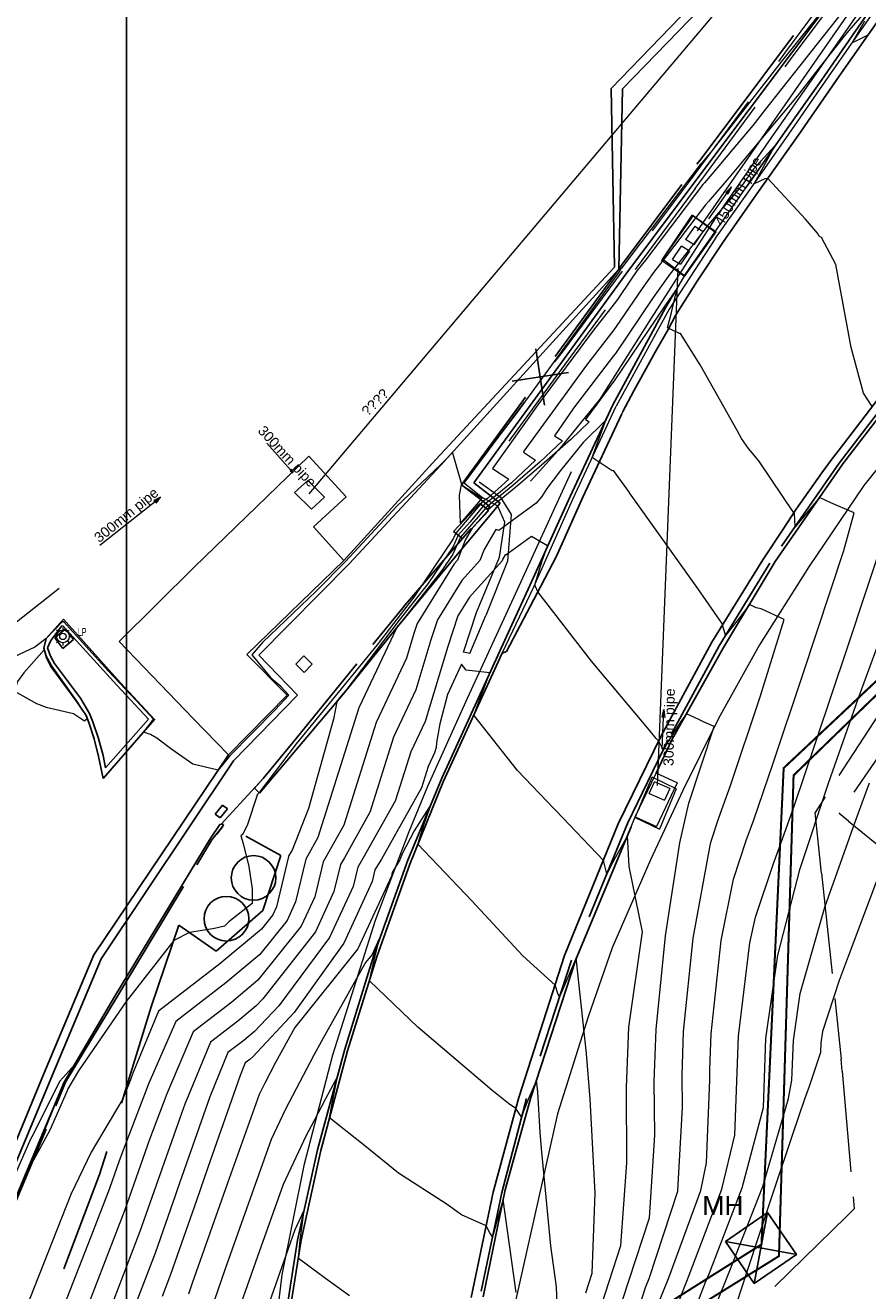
# Model space of a CAD drawing. Header units: millimetres. Extents: x -79464 to -76785, y -3788210 to -3782955.
# Tile 99 of 131: x -79004 to -78971, y -3783805 to -3783755. Entities that reach past the tile are written whole.
import ezdxf
from ezdxf.enums import TextEntityAlignment as Align

# ---------------------------------------------------------------- set-up
doc = ezdxf.new("R2010")
doc.units = ezdxf.units.MM
doc.header["$LTSCALE"] = 8
doc.header["$MEASUREMENT"] = 0
for name, pattern in [('DASHED', [0.75, 0.5, -0.25]), ('HIDDEN', [0.375, 0.25, -0.125]), ('PHANTOM2', [1.25, 0.625, -0.125, 0.125, -0.125, 0.125, -0.125]), ('PHANTOMX2', [5, 2.5, -0.5, 0.5, -0.5, 0.5, -0.5])]:
    doc.linetypes.add(name, pattern=pattern)
for name, color, linetype in [('CATCHPIT', 7, 'Continuous'), ('DETAIL', 7, 'Continuous'), ('EDGE OF CONCRETE', 7, 'Continuous'), ('EDGE OF PAVING', 7, 'Continuous'), ('EDGE OF TAR', 7, 'Continuous'), ('ELECTRICAL', 7, 'Continuous'), ('EMBANKMETS AND SLOOTS', 7, 'Continuous'), ('FENCE', 7, 'Continuous'), ('GCONTOUR1', 7, 'Continuous'), ('GRID', 7, 'Continuous'), ('LEGEND', 7, 'Continuous'), ('MCONTOUR1', 7, 'Continuous'), ('PRL - (Reticulation Layout)', 170, 'Continuous'), ('PRL - [Text]', 110, 'Continuous'), ('RETAINING WALL', 7, 'Continuous'), ('ROAD', 7, 'Continuous'), ('ROAD BARRICADE', 7, 'Continuous'), ('SEWER MANHOLE', 7, 'Continuous'), ('STORMWATER MANHOLE', 7, 'Continuous'), ('WALLS', 7, 'Continuous'), ('WASTE BIN', 7, 'Continuous')]:
    doc.layers.add(name, color=color, linetype=linetype)
doc.styles.add('AGI32-Arial', font='arial.ttf')
doc.styles.add('Arial Unicode MS', font='arial.ttf', dxfattribs={"height": 1})
doc.styles.add('Style-Arial', font='arial.ttf')

# ---------------------------------------------------------------- blocks, each defined once
blk = doc.blocks.new('LAMP POST TMH11.PAT', base_point=(-78906.42, -3783831.88))
at = {"layer": 'LEGEND', "color": 7, "lineweight": 18}
for p, q in [((-78907.13, -3783831.17), (-78907.42, -3783830.87)), ((-78906.42, -3783830.46), (-78906.42, -3783830.87)), ((-78905.42, -3783830.87), (-78905.71, -3783831.17)), ((-78907.42, -3783831.88), (-78907.84, -3783831.88)), ((-78907.09, -3783832.63), (-78907.42, -3783832.89)), ((-78906.42, -3783832.88), (-78906.42, -3783833.3)), ((-78905.71, -3783832.59), (-78905.41, -3783832.88)), ((-78905.42, -3783831.88), (-78905, -3783831.88))]:
    blk.add_line(p, q, dxfattribs=at)
blk.add_circle((-78906.42, -3783831.88, 5.39), 1, dxfattribs=at)
at = {"layer": 'LEGEND', "color": 1, "lineweight": 18}
blk.add_circle((-78906.42, -3783831.88, 5.39), 0.502, dxfattribs=at)
at = {"layer": 'LEGEND', "color": 7, "style": 'Arial Unicode MS', "width": 0.5}
blk.add_text('LP', height=1.254, dxfattribs=at).set_placement((-78904.03, -3783832.18, 5.35), align=Align.BOTTOM_LEFT)
blk = doc.blocks.new('MH')
at = {"layer": 'PRL - (Reticulation Layout)'}
for p, q in [((-1012.5, 1012.5), (1012.5, -1012.5)), ((1012.5, 1012.5), (-1012.5, -1012.5))]:
    blk.add_line(p, q, dxfattribs=at)
blk.add_lwpolyline([(-1012.5, -1012.5), (1012.5, -1012.5), (1012.5, 1012.5), (-1012.5, 1012.5)], close=True, dxfattribs=at)
blk = doc.blocks.new('11 kV MV CABLING')
at = {"layer": 'PRL - (Reticulation Layout)', "linetype": 'HIDDEN', "const_width": 0.08, "elevation": 5.249}
blk.add_lwpolyline([(-76873.884, -3783762.513), (-76875.511, -3783761.297), (-76881.25, -3783755.884), (-76898.331, -3783771.938), (-76899.211, -3783790.835), (-76939.474, -3783816.242), (-76977.491, -3783833.198)], dxfattribs=at)
at = {"layer": 'PRL - (Reticulation Layout)', "linetype": 'PHANTOM2', "const_width": 0.08, "elevation": 5.253}
blk.add_lwpolyline([(-76875.675, -3783762.621), (-76875.772, -3783761.441), (-76881.17, -3783756.467), (-76888.652, -3783763.208), (-76897.938, -3783772.227), (-76898.518, -3783791.299), (-76939.205, -3783816.589), (-76977.292, -3783833.583)], dxfattribs=at)
at = {"xscale": 0.001, "yscale": 0.001, "zscale": 0.001, "rotation": 304.5732105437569}
blk.add_blockref('MH', (-76899.236, -3783790.977, 5.249), dxfattribs=at)
at = {"layer": 'PRL - [Text]', "color": 2, "insert": (-76901.557, -3783788.913, -1.646), "char_height": 0.75, "attachment_point": 1, "style": 'AGI32-Arial'}
blk.add_mtext_dynamic_manual_height_columns('MH ', width=1.97424, gutter_width=1.5, heights=[0], dxfattribs=at)

msp = doc.modelspace()

# ---------------------------------------------------------------- linework, layer by layer
at = {"layer": 'CATCHPIT', "color": 6, "lineweight": 15}
for p, q in [((-78977.575, -3783762.82, 5.329), (-78978.732, -3783764.541, 5.452)), ((-78976.656, -3783763.485, 5.329), (-78977.575, -3783762.82, 5.329)), ((-78977.859, -3783765.208, 5.457), (-78976.656, -3783763.485, 5.329)), ((-78978.732, -3783764.541, 5.452), (-78977.859, -3783765.208, 5.457)), ((-78979.816, -3783786.678, 3.408), (-78978.993, -3783784.948, 3.409)), ((-78978.157, -3783785.339, 3.408), (-78978.993, -3783784.948, 3.409)), ((-78978.157, -3783785.339, 3.409), (-78978.98, -3783787.068, 3.408)), ((-78979.816, -3783786.678, 3.409), (-78978.98, -3783787.068, 3.408))]:
    msp.add_line(p, q, dxfattribs=at)
at = {"layer": 'DETAIL', "color": 137, "lineweight": 15}
for p, q in [((-78968.058, -3783770.17, 6.071), (-78970.754, -3783773.534, 6.503)), ((-78970.754, -3783773.534, 6.503), (-78972.939, -3783776.77, 6.887)), ((-78972.939, -3783776.77, 6.887), (-78974.889, -3783779.856, 7.27)), ((-78974.889, -3783779.856, 7.27), (-78976.52, -3783782.781, 7.575)), ((-78976.52, -3783782.781, 7.575), (-78977.924, -3783785.637, 7.867)), ((-78977.924, -3783785.637, 7.867), (-78979.215, -3783788.386, 8.164)), ((-78979.215, -3783788.386, 8.164), (-78980.734, -3783791.874, 8.556)), ((-78980.734, -3783791.874, 8.556), (-78981.688, -3783794.615, 8.835)), ((-78981.688, -3783794.615, 8.835), (-78982.901, -3783798.464, 9.246)), ((-78982.901, -3783798.464, 9.246), (-78984.737, -3783806.644, 10.125))]:
    msp.add_line(p, q, dxfattribs=at)
at = {"layer": 'EDGE OF CONCRETE', "color": 252, "lineweight": 25}
for p, q in [((-79002.415, -3783779.226, 4.279), (-79002.834, -3783779.585, 4.19)), ((-79002.415, -3783779.226, 4.19), (-79002.097, -3783779.649, 4.279)), ((-79002.516, -3783780.008, 4.279), (-79002.834, -3783779.585, 4.19)), ((-79002.516, -3783780.008, 4.19), (-79002.097, -3783779.649, 4.279))]:
    msp.add_line(p, q, dxfattribs=at)
at = {"layer": 'EDGE OF PAVING', "color": 1, "lineweight": 25}
for p, q in [((-78974.079, -3783750.848, 3.107), (-78980.774, -3783757.785, 3.257)), ((-78980.323, -3783757.804, 3.338), (-78973.817, -3783751.083, 3.197)), ((-78969.714, -3783753.529, 4.456), (-78972.432, -3783757.456, 4.772)), ((-78972.432, -3783757.456, 4.772), (-78973.876, -3783759.49, 4.947)), ((-78980.774, -3783757.785, 3.257), (-78980.639, -3783764.872, 3.379)), ((-78980.47, -3783764.951, 3.443), (-78980.323, -3783757.804, 3.338)), ((-78975.433, -3783761.73, 5.151), (-78973.876, -3783759.49, 4.947)), ((-78980.639, -3783764.872, 3.379), (-78987.724, -3783772.503, 3.433)), ((-78987.531, -3783772.728, 3.504), (-78980.47, -3783764.951, 3.443)), ((-78978.617, -3783766.496, 5.566), (-78980.705, -3783770.344, 5.939)), ((-78980.705, -3783770.344, 5.939), (-78982.403, -3783773.979, 6.308)), ((-78971.581, -3783772.681, 5.342), (-78969.77, -3783770.322, 5.055)), ((-78997.311, -3783776.778, 3.398), (-78992.767, -3783772.37, 3.422)), ((-78992.767, -3783772.37, 3.422), (-78991.276, -3783773.993, 3.416)), ((-78987.724, -3783772.503, 3.433), (-78991.375, -3783776.508, 3.466)), ((-78991.169, -3783776.644, 3.582), (-78987.531, -3783772.728, 3.504)), ((-78974.265, -3783776.551, 5.801), (-78971.581, -3783772.681, 5.342)), ((-78991.276, -3783773.993, 3.416), (-78992.574, -3783775.172, 3.421)), ((-78982.403, -3783773.979, 6.308), (-78984.003, -3783777.5, 6.653)), ((-78992.574, -3783775.172, 3.421), (-78991.375, -3783776.508, 3.466)), ((-79000.281, -3783779.727, 3.386), (-78997.311, -3783776.778, 3.398)), ((-78991.375, -3783776.508, 3.466), (-78995.227, -3783780.237, 3.443)), ((-78994.75, -3783780.269, 3.573), (-78991.169, -3783776.644, 3.582)), ((-78976.318, -3783779.965, 6.199), (-78974.265, -3783776.551, 5.801)), ((-78984.003, -3783777.5, 6.653), (-78985.206, -3783780.136, 6.92)), ((-79003.175, -3783779.612, 3.5), (-79002.496, -3783778.836, 3.453)), ((-79002.496, -3783778.836, 3.453), (-79000.235, -3783781.363, 3.474)), ((-79002.994, -3783779.684, 3.625), (-79002.559, -3783779.104, 3.608)), ((-79002.559, -3783779.104, 3.608), (-79002.508, -3783779.114, 3.597)), ((-79002.508, -3783779.114, 3.597), (-79000.372, -3783781.454, 3.608)), ((-79003.271, -3783779.994, 3.504), (-79003.175, -3783779.612, 3.5)), ((-79003.123, -3783779.973, 3.617), (-79002.994, -3783779.684, 3.625)), ((-78997.349, -3783782.78, 3.445), (-79000.281, -3783779.727, 3.386)), ((-79003.17, -3783780.361, 3.479), (-79003.271, -3783779.994, 3.504)), ((-79003.005, -3783780.305, 3.605), (-79003.123, -3783779.973, 3.617)), ((-79002.856, -3783780.598, 3.594), (-79003.005, -3783780.305, 3.605)), ((-78995.227, -3783780.237, 3.443), (-78993.621, -3783781.863, 3.479)), ((-78993.206, -3783781.862, 3.606), (-78994.75, -3783780.269, 3.573)), ((-78985.206, -3783780.136, 6.92), (-78987.484, -3783785.143, 7.399)), ((-78978.361, -3783783.623, 6.616), (-78976.318, -3783779.965, 6.199)), ((-79002.991, -3783780.717, 3.472), (-79003.17, -3783780.361, 3.479)), ((-79001.995, -3783782.081, 3.486), (-79002.991, -3783780.717, 3.472)), ((-79001.812, -3783781.972, 3.621), (-79002.856, -3783780.598, 3.594)), ((-79000.372, -3783781.454, 3.608), (-78999.125, -3783782.803, 3.62)), ((-79000.235, -3783781.363, 3.474), (-78998.887, -3783782.817, 3.48)), ((-79001.597, -3783782.669, 3.494), (-79001.995, -3783782.081, 3.486)), ((-79001.465, -3783782.584, 3.639), (-79001.812, -3783781.972, 3.621)), ((-78993.621, -3783781.863, 3.479), (-78995.954, -3783784.224, 3.476)), ((-78995.747, -3783784.458, 3.573), (-78993.206, -3783781.862, 3.606)), ((-79001.483, -3783782.939, 3.509), (-79001.597, -3783782.669, 3.494)), ((-79001.334, -3783782.913, 3.645), (-79001.465, -3783782.584, 3.639)), ((-78998.887, -3783782.817, 3.48), (-79000.917, -3783785.165, 3.573)), ((-78999.125, -3783782.803, 3.62), (-79000.831, -3783784.743, 3.573)), ((-78995.954, -3783784.224, 3.476), (-78997.349, -3783782.78, 3.445)), ((-79001.282, -3783783.584, 3.531), (-79001.483, -3783782.939, 3.509)), ((-79001.099, -3783783.569, 3.654), (-79001.334, -3783782.913, 3.645)), ((-79001.111, -3783784.285, 3.535), (-79001.282, -3783783.584, 3.531)), ((-79000.92, -3783784.252, 3.677), (-79001.099, -3783783.569, 3.654)), ((-78978.993, -3783784.948, 6.752), (-78978.361, -3783783.623, 6.616)), ((-79001.286, -3783792.157, 3.789), (-78995.954, -3783784.224, 3.476)), ((-79000.917, -3783785.165, 3.573), (-79001.111, -3783784.285, 3.535)), ((-79000.831, -3783784.743, 3.702), (-79000.92, -3783784.252, 3.677)), ((-78995.747, -3783784.458, 3.573), (-79000.994, -3783792.312, 3.888)), ((-78987.484, -3783785.143, 7.399), (-78988.835, -3783788.397, 7.716)), ((-78996.288, -3783786.981, 3.719), (-78996.678, -3783787.562, 3.757)), ((-78996.175, -3783787.057, 3.712), (-78996.61, -3783787.6, 3.762)), ((-78996.237, -3783786.97, 3.69), (-78996.288, -3783786.981, 3.719)), ((-78996.149, -3783786.993, 3.682), (-78996.237, -3783786.97, 3.69)), ((-78996.149, -3783786.993, 3.682), (-78996.175, -3783787.057, 3.712)), ((-78982.179, -3783792.342, 7.506), (-78979.98, -3783787.077, 6.963)), ((-78996.678, -3783787.562, 3.757), (-79000.451, -3783793.795, 3.927)), ((-78988.835, -3783788.397, 7.716), (-78990.187, -3783792.166, 8.058)), ((-79003.283, -3783796.908, 3.865), (-79001.286, -3783792.157, 3.789)), ((-79002.99, -3783797.078, 3.962), (-79000.994, -3783792.312, 3.888)), ((-78990.187, -3783792.166, 8.058), (-78991.338, -3783795.9, 8.399)), ((-78983.954, -3783797.818, 8.071), (-78982.179, -3783792.342, 7.506)), ((-79000.451, -3783793.795, 3.927), (-79002.462, -3783797.208, 4.019)), ((-78991.338, -3783795.9, 8.399), (-78992.418, -3783799.897, 8.771)), ((-79006.002, -3783803.475, 3.955), (-79003.283, -3783796.908, 3.865)), ((-79005.697, -3783803.55, 4.066), (-79002.99, -3783797.078, 3.962)), ((-79002.462, -3783797.208, 4.019), (-79005.18, -3783803.677, 4.071)), ((-78984.978, -3783801.478, 8.459), (-78983.954, -3783797.818, 8.071)), ((-78992.418, -3783799.897, 8.771), (-78993.206, -3783803.473, 9.115)), ((-78985.851, -3783805.724, 8.911), (-78984.978, -3783801.478, 8.459)), ((-78993.958, -3783808.23, 9.528), (-78993.206, -3783803.473, 9.115))]:
    msp.add_line(p, q, dxfattribs=at)
at = {"layer": 'EDGE OF PAVING', "color": 1, "linetype": 'DASHED', "lineweight": 25}
for p, q in [((-78969.911, -3783770.266, 4.919), (-78971.734, -3783772.658, 5.215)), ((-78971.734, -3783772.658, 5.215), (-78974.482, -3783776.626, 5.664)), ((-78974.482, -3783776.626, 5.664), (-78976.485, -3783779.899, 6.048)), ((-78976.485, -3783779.899, 6.048), (-78978.524, -3783783.648, 6.461)), ((-78978.524, -3783783.648, 6.461), (-78980.12, -3783786.947, 6.798)), ((-78996.237, -3783786.97, 3.69), (-78994.577, -3783785.168, 3.621)), ((-78980.12, -3783786.947, 6.798), (-78982.347, -3783792.37, 7.348)), ((-78982.347, -3783792.37, 7.348), (-78984.131, -3783797.853, 7.919)), ((-78984.131, -3783797.853, 7.919), (-78985.115, -3783801.582, 8.312)), ((-78985.115, -3783801.582, 8.312), (-78985.995, -3783805.797, 8.761))]:
    msp.add_line(p, q, dxfattribs=at)
at = {"layer": 'EDGE OF PAVING', "color": 252, "lineweight": 9}
for points in [[(-78976.656, -3783763.485, 5.329), (-78975.433, -3783761.73, 5.151)], [(-78977.859, -3783765.208, 5.457), (-78978.617, -3783766.496, 5.566)]]:
    msp.add_polyline3d(points, dxfattribs=at)
at = {"layer": 'EDGE OF PAVING', "color": 20, "lineweight": 0}
msp.add_point((-78998.887, -3783782.817, 3.48), dxfattribs=at)
at = {"layer": 'EDGE OF TAR', "color": 5, "lineweight": 25}
for p, q in [((-78971.728, -3783757.302, 4.631), (-78967.576, -3783751.364, 4.153)), ((-78971.728, -3783757.302, 4.631), (-78973.358, -3783759.657, 4.834)), ((-78973.358, -3783759.657, 4.834), (-78974.994, -3783761.964, 5.059)), ((-78974.994, -3783761.964, 5.059), (-78976.344, -3783763.9, 5.223)), ((-78976.344, -3783763.9, 5.223), (-78977.366, -3783765.432, 5.331)), ((-78977.366, -3783765.432, 5.331), (-78978.216, -3783766.794, 5.454)), ((-78978.216, -3783766.794, 5.454), (-78978.514, -3783767.348, 5.505)), ((-78978.514, -3783767.348, 5.505), (-78979.032, -3783768.253, 5.6)), ((-78979.032, -3783768.253, 5.6), (-78979.878, -3783769.785, 5.738)), ((-78979.878, -3783769.785, 5.738), (-78980.311, -3783770.598, 5.818)), ((-78971.735, -3783772.127, 5.205), (-78970.183, -3783770.099, 4.962)), ((-78980.345, -3783770.702, 5.833), (-78981.897, -3783774.003, 6.173)), ((-78972.023, -3783772.492, 5.258), (-78971.735, -3783772.127, 5.205)), ((-78972.414, -3783773.041, 5.315), (-78972.023, -3783772.492, 5.258)), ((-78973.435, -3783774.477, 5.484), (-78972.414, -3783773.041, 5.315)), ((-78981.897, -3783774.003, 6.173), (-78982.943, -3783776.343, 6.372)), ((-78973.982, -3783775.306, 5.574), (-78973.435, -3783774.477, 5.484)), ((-78974.755, -3783776.493, 5.704), (-78973.982, -3783775.306, 5.574)), ((-78982.943, -3783776.343, 6.372), (-78983.564, -3783777.527, 6.476)), ((-78976.779, -3783779.753, 6.081), (-78974.755, -3783776.493, 5.704)), ((-78983.564, -3783777.527, 6.476), (-78984.92, -3783780.129, 6.747)), ((-78978.808, -3783783.502, 6.482), (-78976.779, -3783779.753, 6.081)), ((-78987.434, -3783785.3, 7.25), (-78985.098, -3783780.196, 6.768)), ((-78984.92, -3783780.129, 6.747), (-78985.098, -3783780.196, 6.768)), ((-78980.489, -3783786.967, 6.854), (-78978.808, -3783783.502, 6.482)), ((-78988.753, -3783788.556, 7.58), (-78987.434, -3783785.3, 7.25)), ((-78982.617, -3783792.19, 7.381), (-78980.489, -3783786.967, 6.854)), ((-78990.066, -3783792.234, 7.914), (-78988.753, -3783788.556, 7.58)), ((-78991.234, -3783795.965, 8.252), (-78990.066, -3783792.234, 7.914)), ((-78984.438, -3783797.817, 7.953), (-78982.617, -3783792.19, 7.381)), ((-78992.282, -3783799.921, 8.621), (-78991.234, -3783795.965, 8.252)), ((-78985.447, -3783801.567, 8.358), (-78984.438, -3783797.817, 7.953)), ((-78993.061, -3783803.473, 8.935), (-78992.282, -3783799.921, 8.621)), ((-78986.32, -3783805.746, 8.799), (-78985.447, -3783801.567, 8.358)), ((-78993.831, -3783808.263, 9.356), (-78993.061, -3783803.473, 8.935))]:
    msp.add_line(p, q, dxfattribs=at)
at = {"layer": 'ELECTRICAL', "color": 1, "lineweight": 25}
for p, q in [((-78987.025, -3783775.363, 3.466), (-78985.98, -3783774.249, 3.421)), ((-78985.626, -3783774.532, 3.466), (-78985.98, -3783774.249, 3.421)), ((-78985.626, -3783774.532, 3.421), (-78986.671, -3783775.646, 3.466)), ((-78987.025, -3783775.363, 3.421), (-78986.671, -3783775.646, 3.466)), ((-78993.278, -3783780.631, 4.719), (-78992.955, -3783780.294, 4.77)), ((-78992.626, -3783780.626, 4.719), (-78992.955, -3783780.294, 4.77)), ((-78993.278, -3783780.631, 4.77), (-78992.949, -3783780.963, 4.719)), ((-78992.626, -3783780.626, 4.77), (-78992.949, -3783780.963, 4.719)), ((-78996.193, -3783786.221, 3.466), (-78996.48, -3783786.582, 3.421)), ((-78996.273, -3783786.724, 3.421), (-78995.986, -3783786.363, 3.466)), ((-78996.193, -3783786.221, 3.421), (-78995.986, -3783786.363, 3.466)), ((-78996.273, -3783786.724, 3.466), (-78996.48, -3783786.582, 3.421))]:
    msp.add_line(p, q, dxfattribs=at)
at = {"layer": 'EMBANKMETS AND SLOOTS', "color": 4, "linetype": 'DASHED', "lineweight": 25}
for p, q in [((-78995.258, -3783787.452, 4.056), (-78993.868, -3783788.211, 4.285)), ((-78993.868, -3783788.211, 4.285), (-78994.593, -3783790.405, 4.14)), ((-78994.593, -3783790.405, 4.14), (-78996.443, -3783792.018, 4.172)), ((-78997.912, -3783790.977, 3.933), (-78999.015, -3783794.221, 4.286)), ((-78996.443, -3783792.018, 4.172), (-78997.912, -3783790.977, 3.933)), ((-78999.015, -3783794.221, 4.286), (-79001.063, -3783800.874, 4.676)), ((-79001.063, -3783800.874, 4.676), (-79003.789, -3783808.09, 4.7))]:
    msp.add_line(p, q, dxfattribs=at)
at = {"layer": 'FENCE', "color": 216, "lineweight": 25}
for p, q in [((-78975.936, -3783758.883, 3.257), (-78973.537, -3783755.682, 3.4)), ((-78975.936, -3783758.883, 3.358), (-78977.259, -3783760.648, 3.4)), ((-78977.369, -3783760.796, 3.401), (-78977.259, -3783760.648, 3.443)), ((-78977.369, -3783760.796, 3.391), (-78977.369, -3783760.796, 3.443)), ((-78980.36, -3783764.803, 3.409), (-78977.967, -3783761.597, 3.443)), ((-78982.998, -3783768.421, 3.443), (-78980.643, -3783765.188, 3.5)), ((-78980.643, -3783765.188, 3.445), (-78980.47, -3783764.951, 3.5)), ((-78980.643, -3783765.188, 3.42), (-78980.643, -3783765.188, 3.5)), ((-78980.36, -3783764.803, 3.442), (-78980.47, -3783764.951, 3.443)), ((-78983.411, -3783770.347, 3.473), (-78983.763, -3783768.112, 3.5)), ((-78984.705, -3783769.405, 3.473), (-78982.469, -3783769.054, 3.5)), ((-78986.531, -3783773.271, 3.477), (-78984.176, -3783770.038, 3.5)), ((-78986.531, -3783773.271, 3.498), (-78986.704, -3783773.508, 3.5)), ((-78985.579, -3783774.37, -0.374), (-78986.704, -3783773.508, 5.627)), ((-78985.678, -3783774.486, 5.569), (-78985.579, -3783774.37, 3.599)), ((-78985.678, -3783774.486, 6.033), (-78985.678, -3783774.486, 3.599)), ((-78988.939, -3783778.276, 5.221), (-78986.33, -3783775.244, 3.599)), ((-78988.939, -3783778.276, 3.657), (-78989.039, -3783778.392, 3.599)), ((-78990.226, -3783779.844, 3.604), (-78989.039, -3783778.392, 3.621)), ((-78990.226, -3783779.844, 3.595), (-78990.226, -3783779.844, 3.621)), ((-78993.39, -3783783.716, 3.603), (-78990.859, -3783780.619, 3.621)), ((-78993.39, -3783783.716, 3.616), (-78994.577, -3783785.168, 3.621)), ((-78996.61, -3783787.6, 3.54), (-78996.413, -3783787.366, 3.762)), ((-78996.413, -3783787.366, 3.347), (-78996.19, -3783787.081, 3.745)), ((-78997.209, -3783788.591, 3.78), (-78996.61, -3783787.6, 3.875)), ((-78997.209, -3783788.591, 3.739), (-78997.209, -3783788.591, 3.875)), ((-78999.798, -3783792.869, 3.785), (-78997.727, -3783789.447, 3.875)), ((-78999.798, -3783792.869, 3.857), (-79000.397, -3783793.86, 3.875)), ((-79002.409, -3783797.215, 3.873), (-79000.397, -3783793.86, 3.949)), ((-79002.798, -3783798.145, 3.964), (-79002.409, -3783797.215, 4.051)), ((-79002.798, -3783798.145, 3.929), (-79002.798, -3783798.145, 4.051)), ((-79004.728, -3783802.758, 3.969), (-79003.184, -3783799.068, 4.051))]:
    msp.add_line(p, q, dxfattribs=at)
at = {"layer": 'FENCE', "color": 216, "lineweight": 15}
for p, q in [((-78969.56, -3783781.695, 6.126), (-78971.739, -3783785.049, 5.788)), ((-78968.878, -3783782.4, 4.613), (-78971.142, -3783785.698, 5.13)), ((-78972.284, -3783785.888, 6.163), (-78972.686, -3783786.505, 5.788)), ((-78972.284, -3783785.888, 6.296), (-78972.284, -3783785.888, 5.788)), ((-78972.432, -3783788.916, 6.133), (-78972.686, -3783786.505, 6.211)), ((-78971.708, -3783786.522, 4.488), (-78971.728, -3783786.55, 5.13)), ((-78971.359, -3783786.852, 4.554), (-78971.728, -3783786.55, 4.484)), ((-78971.708, -3783786.522, 4.354), (-78971.708, -3783786.522, 5.13)), ((-78971.359, -3783786.852, 5.189), (-78968.261, -3783789.382, 4.484)), ((-78972.432, -3783788.916, 5.957), (-78972.013, -3783792.894, 6.211)), ((-78971.908, -3783793.888, 5.972), (-78971.654, -3783796.299, 6.211)), ((-78971.908, -3783793.888, 5.83), (-78971.908, -3783793.888, 6.211)), ((-78971.612, -3783796.778, 5.898), (-78971.654, -3783796.299, 5.893)), ((-78971.612, -3783796.778, 5.936), (-78971.263, -3783800.763, 5.893)), ((-78971.175, -3783801.759, 5.943), (-78971.133, -3783802.238, 5.893)), ((-78971.175, -3783801.759, 5.958), (-78971.175, -3783801.759, 5.893)), ((-78971.423, -3783802.521, 5.934), (-78971.133, -3783802.238, 5.947)), ((-78971.423, -3783802.521, 5.803), (-78974.284, -3783805.317, 5.947))]:
    msp.add_line(p, q, dxfattribs=at)
at = {"layer": 'GCONTOUR1', "color": 252, "lineweight": 9}
for points, elevation in [([(-78971.609, -3783753.699), (-78974.028, -3783756.736), (-78976.825, -3783760.309), (-78976.907, -3783760.415), (-78977.04, -3783760.573), (-78977.155, -3783760.71), (-78977.228, -3783760.795), (-78977.238, -3783760.807), (-78979.56, -3783763.859), (-78979.619, -3783763.938), (-78980.362, -3783764.915), (-78980.396, -3783764.958), (-78980.42, -3783764.992), (-78980.475, -3783765.074), (-78982.04, -3783767.259), (-78984.483, -3783770.61), (-78986.701, -3783773.504), (-78987.065, -3783772.215), (-78987.309, -3783772.475), (-78987.542, -3783772.715), (-78989.268, -3783774.36), (-78989.273, -3783774.364), (-78991.315, -3783776.548), (-78992.447, -3783777.702), (-78992.47, -3783777.726), (-78994.601, -3783779.772), (-78995.018, -3783780.251), (-78994.268, -3783781.163), (-78993.877, -3783781.503), (-78993.873, -3783781.507), (-78993.552, -3783781.863), (-78994.095, -3783782.442), (-78995.903, -3783784.282), (-78996.362, -3783784.832), (-78997.365, -3783784.589), (-78998.195, -3783784.018), (-78998.785, -3783783.556), (-78999.042, -3783783.421), (-78999.323, -3783783.321), (-78999.062, -3783782.99), (-78998.921, -3783782.815), (-78999.597, -3783782.078), (-79000.038, -3783781.619), (-79000.262, -3783781.381), (-79000.715, -3783780.888), (-79002.488, -3783778.933), (-79002.5, -3783778.927), (-79002.506, -3783778.963), (-79002.52, -3783778.955), (-79002.515, -3783778.917), (-79003.175, -3783779.612), (-79003.177, -3783779.612), (-79003.636, -3783779.956), (-79006.729, -3783781.387)], 3.5), ([(-78970.704, -3783754.748), (-78971.355, -3783755.507), (-78971.59, -3783755.785), (-78972.485, -3783756.919), (-78973.39, -3783758.09), (-78974.854, -3783759.825), (-78976.112, -3783761.328), (-78976.915, -3783762.266), (-78977.033, -3783762.401), (-78978.47, -3783764.291), (-78979.1, -3783765.086), (-78979.548, -3783765.72), (-78980.57, -3783767.235), (-78980.664, -3783767.362), (-78981.746, -3783768.762), (-78984.236, -3783772.177), (-78984.245, -3783772.211), (-78983.767, -3783772.529), (-78984.728, -3783773.43), (-78985.499, -3783774.066), (-78985.65, -3783774.172), (-78985.803, -3783774.306), (-78986.371, -3783774.975), (-78986.842, -3783775.509), (-78987.043, -3783775.962), (-78988.044, -3783777.442), (-78989.18, -3783778.884), (-78991.298, -3783781.665), (-78991.308, -3783781.678), (-78991.541, -3783781.962), (-78991.656, -3783782.116), (-78991.784, -3783782.802), (-78992.772, -3783786.359), (-78993.427, -3783787.999), (-78993.553, -3783788.223), (-78993.573, -3783788.256), (-78994.046, -3783790.259), (-78994.188, -3783790.567), (-78994.642, -3783791.136), (-78996.288, -3783792.516), (-78998.721, -3783794.397), (-78999.748, -3783796.853), (-78999.83, -3783797.115), (-79000.139, -3783797.871), (-79001.389, -3783799.988), (-79002.205, -3783801.667), (-79004.198, -3783806.733)], 4.5), ([(-78970.587, -3783755.67), (-78971.072, -3783755.916), (-78971.215, -3783755.977), (-78970.715, -3783755.11)], 4.5), ([(-78979.023, -3783806.305), (-78978.475, -3783804.931), (-78977.222, -3783801.507), (-78976.996, -3783800.407), (-78976.857, -3783797.122), (-78976.861, -3783796.708), (-78976.81, -3783795.294), (-78976.407, -3783791.586), (-78975.925, -3783789.157), (-78975.42, -3783787.626), (-78975.116, -3783786.802), (-78974.36, -3783784.592), (-78973.158, -3783780.996), (-78971.551, -3783776.122), (-78971.134, -3783774.622), (-78972.066, -3783774.227), (-78972.504, -3783774.012), (-78972.966, -3783774.554), (-78973.479, -3783775.178), (-78973.494, -3783774.892), (-78973.503, -3783774.659), (-78974.92, -3783772.554), (-78975.326, -3783772.065), (-78975.601, -3783771.674), (-78975.782, -3783771.361), (-78977.242, -3783768.746), (-78978.018, -3783767.508), (-78978.068, -3783767.509), (-78978.534, -3783767.28), (-78978.381, -3783766.672), (-78978.156, -3783765.713), (-78978.675, -3783766.448), (-78980.656, -3783769.385), (-78980.664, -3783769.396), (-78981.785, -3783770.914), (-78981.639, -3783771.011), (-78982.373, -3783771.718), (-78983.64, -3783772.818), (-78984.559, -3783773.605), (-78985.13, -3783774.08), (-78985.345, -3783774.244), (-78985.646, -3783774.506), (-78985.71, -3783774.582), (-78986.283, -3783775.232), (-78986.283, -3783775.233), (-78986.559, -3783775.702), (-78986.866, -3783776.505), (-78986.993, -3783776.646), (-78988.464, -3783779.013), (-78988.596, -3783779.412), (-78988.893, -3783780.394), (-78990.088, -3783782.937), (-78991.375, -3783787.01), (-78991.377, -3783787.014), (-78992.086, -3783788.277), (-78992.2, -3783788.467), (-78992.527, -3783789.853), (-78993.064, -3783791.016), (-78994.779, -3783793.165), (-78995.815, -3783794.034), (-78997.346, -3783795.217), (-78998.394, -3783797.666), (-78999.085, -3783799.48), (-79000.065, -3783802.28), (-79001.973, -3783807.249)], 5.5), ([(-78985.894, -3783774.046), (-78985.961, -3783774.105), (-78986.748, -3783775.032), (-78986.787, -3783773.924), (-78986.703, -3783773.508), (-78985.894, -3783774.046)], 3.5), ([(-78980.866, -3783807.514), (-78979.258, -3783802.596), (-78979.047, -3783799.313), (-78979.061, -3783797.184), (-78978.986, -3783795.116), (-78978.617, -3783791.403), (-78978.049, -3783787.718), (-78977.691, -3783786.137), (-78976.689, -3783783.098), (-78977.09, -3783782.928), (-78977.296, -3783782.824), (-78977.791, -3783782.602), (-78977.977, -3783782.86), (-78978.483, -3783783.642), (-78978.632, -3783783.9), (-78978.71, -3783784.032), (-78978.72, -3783783.979), (-78978.891, -3783783.673), (-78978.986, -3783783.573), (-78979.259, -3783783.234), (-78981.558, -3783780.511), (-78983.682, -3783777.753), (-78983.773, -3783777.552), (-78983.79, -3783777.492), (-78983.806, -3783777.483), (-78983.503, -3783776.53), (-78983.467, -3783776.427), (-78983.293, -3783775.938), (-78983.936, -3783775.556), (-78984.953, -3783776.302), (-78984.977, -3783776.294), (-78985.066, -3783776.446), (-78985.099, -3783776.532), (-78986.388, -3783777.967), (-78986.851, -3783778.713), (-78987.252, -3783779.922), (-78988.151, -3783782.895), (-78988.716, -3783784.099), (-78989.323, -3783786.02), (-78989.326, -3783786.029), (-78990.619, -3783788.331), (-78990.826, -3783788.677), (-78991.009, -3783789.447), (-78991.939, -3783791.465), (-78993.954, -3783794.187), (-78994.916, -3783795.195), (-78995.342, -3783795.552), (-78995.97, -3783796.038), (-78996.685, -3783797.789), (-78997.965, -3783801.441), (-78998.047, -3783801.683), (-78998.853, -3783803.987), (-78999.712, -3783806.225)], 6.5), ([(-78978.208, -3783808.218), (-78977.025, -3783805.146), (-78976.888, -3783804.808), (-78975.571, -3783801.405), (-78974.734, -3783798.219), (-78974.634, -3783795.473), (-78974.159, -3783792.177), (-78973.272, -3783788.727), (-78972.156, -3783785.353), (-78970.973, -3783782.001), (-78969.751, -3783778.661)], 4.5), ([(-79001.655, -3783782.878), (-79001.552, -3783782.777), (-79001.592, -3783782.665), (-79001.607, -3783782.636), (-79001.976, -3783782.07), (-79002.106, -3783781.889), (-79002.96, -3783780.69), (-79003.113, -3783780.404), (-79003.143, -3783780.352), (-79003.163, -3783780.302), (-79003.255, -3783780.053), (-79004.071, -3783780.977), (-79004.32, -3783781.308), (-79004.438, -3783781.696), (-79003.566, -3783782.191), (-79003.18, -3783782.335), (-79002.102, -3783782.588), (-79001.655, -3783782.878)], 3.5), ([(-78981.777, -3783805.57), (-78981.52, -3783804.785), (-78981.52, -3783804.784), (-78981.405, -3783801.611), (-78981.602, -3783797.867), (-78981.751, -3783796.071), (-78982.148, -3783792.39), (-78982.148, -3783792.388), (-78982.154, -3783792.282), (-78982.161, -3783792.294), (-78982.186, -3783792.343), (-78982.685, -3783793.514), (-78982.821, -3783793.827), (-78982.872, -3783793.737), (-78982.996, -3783793.359), (-78984.279, -3783792.2), (-78986.294, -3783790.012), (-78988.434, -3783787.769), (-78988.185, -3783786.959), (-78987.914, -3783786.18), (-78988.587, -3783787.234), (-78989.073, -3783788.18), (-78989.141, -3783788.365), (-78989.153, -3783788.385), (-78989.453, -3783788.887), (-78989.49, -3783789.041), (-78990.814, -3783791.915), (-78993.314, -3783795.046), (-78994.086, -3783796.431), (-78994.513, -3783797.243), (-78994.727, -3783797.694), (-78995.987, -3783801.218), (-78997.388, -3783805.184), (-78997.539, -3783805.616)], 7.5), ([(-78970.137, -3783788.914), (-78971.372, -3783792.218), (-78971.725, -3783793.172), (-78972.393, -3783795.197), (-78972.458, -3783795.651), (-78972.472, -3783796.03), (-78972.914, -3783797.382), (-78973.104, -3783797.885), (-78973.584, -3783799.283), (-78974.351, -3783801.578), (-78975.403, -3783804.77), (-78976.59, -3783808.428)], 3.5), ([(-78984.538, -3783805.548), (-78985.058, -3783801.866), (-78985.345, -3783802.854), (-78985.345, -3783802.877), (-78985.346, -3783802.881), (-78985.483, -3783803.345), (-78985.58, -3783803.189), (-78985.728, -3783802.91), (-78986.704, -3783802.475), (-78987.314, -3783802.034), (-78989.211, -3783800.815), (-78990.541, -3783799.73), (-78991.938, -3783798.625), (-78991.8, -3783797.846), (-78991.631, -3783796.985), (-78992.105, -3783797.866), (-78992.568, -3783798.752), (-78992.865, -3783799.331), (-78993.785, -3783801.272), (-78994.798, -3783804.124), (-78995.774, -3783806.905)], 8.5)]:
    msp.add_lwpolyline(points, dxfattribs=dict(at, elevation=elevation))
at = {"layer": 'GRID', "color": 9}
msp.add_lwpolyline([(-79000, -3783217.043), (-79000, -3784493.279)], dxfattribs=at)
at = {"layer": 'MCONTOUR1', "color": 8, "lineweight": 9}
for points, elevation in [([(-78971.599, -3783754.742), (-78974.009, -3783757.787), (-78974.655, -3783758.614), (-78975.149, -3783759.253), (-78975.947, -3783760.199), (-78976.633, -3783761.019), (-78977.071, -3783761.53), (-78977.136, -3783761.604), (-78979.416, -3783764.603), (-78979.748, -3783765.022), (-78979.984, -3783765.356), (-78980.523, -3783766.154), (-78980.649, -3783766.326), (-78981.467, -3783767.382), (-78983.677, -3783770.345), (-78985.474, -3783772.86), (-78984.83, -3783773.288), (-78985.679, -3783774.057), (-78985.803, -3783774.136), (-78985.882, -3783774.205), (-78986.702, -3783775.171), (-78986.933, -3783775.433), (-78986.935, -3783775.435), (-78987.034, -3783775.659), (-78988.596, -3783777.969), (-78989.102, -3783778.611), (-78990.049, -3783779.854), (-78993.267, -3783783.785), (-78993.268, -3783783.786), (-78994.716, -3783785.71), (-78994.824, -3783785.823), (-78994.816, -3783785.823), (-78995.204, -3783787.021), (-78995.391, -3783787.383), (-78995.407, -3783787.388), (-78995.408, -3783787.392), (-78995.466, -3783787.437), (-78995.369, -3783787.745), (-78995.145, -3783788.647), (-78995.016, -3783789.546), (-78995.005, -3783790.127), (-78995.939, -3783790.847), (-78996.101, -3783791.026), (-78996.5, -3783791.107), (-78997.234, -3783791.227), (-78997.5, -3783791.269), (-78998.121, -3783791.593), (-78999.915, -3783793.886), (-78999.977, -3783793.97), (-79001.896, -3783796.762), (-79002.315, -3783797.472), (-79002.352, -3783797.548), (-79003.036, -3783799.119), (-79003.762, -3783800.45), (-79003.365, -3783799.434), (-79002.808, -3783798.069), (-79002.504, -3783797.338), (-79002.448, -3783797.21), (-79002.189, -3783796.766), (-79002.046, -3783796.502), (-79002.638, -3783797.165), (-79003.753, -3783799.377), (-79003.799, -3783799.477), (-79004.853, -3783801.887)], 4), ([(-78970.419, -3783770.406), (-78970.759, -3783769.872), (-78971.249, -3783768.068), (-78971.864, -3783764.77), (-78972.435, -3783763.703), (-78972.528, -3783763.642), (-78972.593, -3783763.53), (-78973.067, -3783762.97), (-78974.564, -3783761.358), (-78974.676, -3783761.372), (-78975.107, -3783761.576), (-78974.648, -3783760.752), (-78974.279, -3783760.07), (-78975.142, -3783761), (-78975.582, -3783761.623), (-78975.585, -3783761.631), (-78975.59, -3783761.637), (-78976.759, -3783763.001), (-78976.93, -3783763.198), (-78977.523, -3783763.978), (-78978.452, -3783765.15), (-78979.111, -3783766.084), (-78980.606, -3783768.301), (-78980.617, -3783768.315), (-78980.678, -3783768.398), (-78982.27, -3783770.471), (-78983.015, -3783771.562), (-78982.703, -3783771.77), (-78983.583, -3783772.605), (-78984.673, -3783773.541), (-78985.315, -3783774.073), (-78985.497, -3783774.208), (-78985.725, -3783774.406), (-78986.041, -3783774.778), (-78986.75, -3783775.583), (-78987.052, -3783776.265), (-78987.491, -3783776.914), (-78989.258, -3783779.157), (-78989.291, -3783779.201), (-78990.765, -3783782.333), (-78990.774, -3783782.356), (-78992.401, -3783787.504), (-78992.402, -3783787.507), (-78992.819, -3783788.25), (-78992.886, -3783788.361), (-78993.287, -3783790.056), (-78993.626, -3783790.791), (-78994.711, -3783792.151), (-78996.051, -3783793.275), (-78998.033, -3783794.807), (-78999.106, -3783797.245), (-79000.06, -3783799.731), (-79000.285, -3783800.326), (-79000.67, -3783801.427), (-79001.405, -3783803.339), (-79002.835, -3783806.996)], 5), ([(-78980.411, -3783808.486), (-78979.415, -3783805.353), (-78979.268, -3783804.992), (-78978.132, -3783801.53), (-78978.127, -3783801.501), (-78977.949, -3783798.217), (-78977.961, -3783796.946), (-78977.898, -3783795.205), (-78977.516, -3783791.494), (-78976.849, -3783787.823), (-78976.808, -3783787.647), (-78976.503, -3783786.722), (-78976.042, -3783785.44), (-78974.86, -3783781.921), (-78973.912, -3783778.86), (-78974.818, -3783778.433), (-78975.02, -3783778.39), (-78975.07, -3783778.369), (-78975.291, -3783778.257), (-78975.634, -3783778.721), (-78976.233, -3783779.488), (-78976.254, -3783779.425), (-78976.351, -3783779.085), (-78976.342, -3783779.049), (-78977.329, -3783777.623), (-78980.04, -3783773.827), (-78980.044, -3783773.822), (-78980.679, -3783772.944), (-78980.729, -3783772.957), (-78981.525, -3783772.429), (-78981.188, -3783771.487), (-78981.133, -3783771.349), (-78980.985, -3783770.944), (-78981.878, -3783771.83), (-78982.778, -3783772.938), (-78983.325, -3783773.658), (-78983.524, -3783773.977), (-78983.743, -3783774.238), (-78985.226, -3783775.326), (-78985.349, -3783775.285), (-78985.813, -3783776.074), (-78985.983, -3783776.518), (-78986.69, -3783777.307), (-78987.657, -3783778.863), (-78987.924, -3783779.667), (-78988.522, -3783781.645), (-78989.402, -3783783.518), (-78990.349, -3783786.516), (-78990.352, -3783786.522), (-78991.353, -3783788.304), (-78991.513, -3783788.572), (-78991.768, -3783789.65), (-78992.501, -3783791.241), (-78994.584, -3783793.909), (-78994.848, -3783794.18), (-78995.578, -3783794.793), (-78996.658, -3783795.628), (-78997.678, -3783798.088), (-78997.885, -3783798.635), (-78999.459, -3783803.133), (-79000.839, -3783806.726)], 6), ([(-78978.62, -3783807.26), (-78977.682, -3783804.869), (-78976.385, -3783801.46), (-78975.865, -3783799.313), (-78975.722, -3783795.384), (-78975.268, -3783791.683), (-78975.042, -3783790.667), (-78974.338, -3783788.531), (-78974.091, -3783787.891), (-78973.52, -3783786.257), (-78972.627, -3783783.626), (-78971.413, -3783779.999), (-78969.881, -3783775.375)], 5), ([(-78981.321, -3783806.542), (-78980.389, -3783803.69), (-78980.389, -3783803.69), (-78980.148, -3783800.408), (-78980.161, -3783797.422), (-78980.074, -3783795.027), (-78979.528, -3783791.242), (-78980.064, -3783788.657), (-78980.131, -3783787.439), (-78980.617, -3783788.312), (-78980.707, -3783788.486), (-78980.938, -3783788.938), (-78981.08, -3783788.417), (-78982.969, -3783786.437), (-78983.052, -3783786.352), (-78984.489, -3783784.85), (-78984.491, -3783784.848), (-78986.221, -3783782.651), (-78985.975, -3783782.016), (-78985.586, -3783780.969), (-78986.527, -3783780.865), (-78986.714, -3783780.622), (-78987.26, -3783781.827), (-78987.561, -3783782.994), (-78987.699, -3783783.733), (-78987.713, -3783783.926), (-78987.78, -3783784.146), (-78988.031, -3783784.68), (-78988.301, -3783785.536), (-78989.886, -3783788.358), (-78990.14, -3783788.782), (-78990.249, -3783789.244), (-78991.377, -3783791.69), (-78993.342, -3783794.452), (-78994.985, -3783796.21), (-78995.105, -3783796.311), (-78995.283, -3783796.448), (-78995.485, -3783796.943), (-78996.775, -3783800.592), (-78997.221, -3783801.905), (-78998.247, -3783804.84), (-78998.58, -3783805.706)], 7), ([(-78976.64, -3783806.095), (-78976.095, -3783804.746), (-78974.764, -3783801.348), (-78973.735, -3783797.851), (-78973.603, -3783797.124), (-78973.546, -3783795.562), (-78973.276, -3783793.687), (-78972.295, -3783790.268), (-78971.106, -3783786.918), (-78970.523, -3783785.335)], 4), ([(-78982.719, -3783811.39), (-78982.941, -3783805.333), (-78983.171, -3783803.699), (-78983.532, -3783799.841), (-78983.582, -3783799.188), (-78983.682, -3783797.602), (-78983.732, -3783797.133), (-78983.797, -3783797.286), (-78984.037, -3783797.835), (-78984.258, -3783798.395), (-78984.333, -3783798.619), (-78984.373, -3783798.535), (-78984.555, -3783798.251), (-78984.844, -3783798.052), (-78985.507, -3783797.526), (-78988.44, -3783795.033), (-78990.363, -3783793.183), (-78990.292, -3783792.883), (-78990.138, -3783792.193), (-78989.956, -3783791.524), (-78989.983, -3783791.556), (-78990.252, -3783792.14), (-78990.512, -3783792.465), (-78990.513, -3783792.466), (-78992.262, -3783795.589), (-78992.558, -3783796.136), (-78993.689, -3783798.287), (-78994.256, -3783799.483), (-78995.512, -3783803.008), (-78996.093, -3783804.654), (-78996.656, -3783806.261)], 8), ([(-78991.145, -3783805.683), (-78992.098, -3783804.995), (-78993.179, -3783804.207), (-78993.113, -3783803.473), (-78992.942, -3783802.277), (-78993.314, -3783803.061), (-78993.504, -3783803.595), (-78994.829, -3783807.358)], 9)]:
    msp.add_lwpolyline(points, dxfattribs=dict(at, elevation=elevation))
at = {"layer": 'RETAINING WALL', "color": 7, "linetype": 'DASHED', "lineweight": 15}
for p, q in [((-78973.884, -3783756.393, 5.236), (-78971.251, -3783752.836, 4.86)), ((-78973.554, -3783756.493, 4.81), (-78970.879, -3783752.923, 4.465)), ((-78977.712, -3783761.531, 5.609), (-78973.884, -3783756.393, 5.236)), ((-78977.444, -3783761.751, 5.291), (-78973.554, -3783756.493, 4.81)), ((-78982.709, -3783768.245, 6.038), (-78977.712, -3783761.531, 5.609)), ((-78977.444, -3783761.751, 5.291), (-78982.479, -3783768.549, 5.935)), ((-78986.602, -3783773.44, 6.357), (-78982.709, -3783768.245, 6.038)), ((-78982.479, -3783768.549, 5.935), (-78986.014, -3783773.398, 6.344)), ((-78985.933, -3783773.99, 6.377), (-78986.602, -3783773.44, 6.357)), ((-78986.014, -3783773.398, 6.344), (-78985.172, -3783773.983, 6.368)), ((-78985.261, -3783774.352, 6.959), (-78985.933, -3783773.99, 6.377)), ((-78985.172, -3783773.983, 6.368), (-78984.742, -3783774.689, 6.444)), ((-78984.993, -3783774.993, 6.955), (-78985.261, -3783774.352, 6.959)), ((-78984.742, -3783774.689, 6.444), (-78984.888, -3783776.535, 6.619)), ((-78985.203, -3783776.38, 6.956), (-78984.993, -3783774.993, 6.955)), ((-78986.11, -3783778.575, 6.96), (-78985.203, -3783776.38, 6.956)), ((-78984.888, -3783776.535, 6.619), (-78985.741, -3783778.699, 6.917)), ((-78986.635, -3783780.156, 6.959), (-78986.11, -3783778.575, 6.96)), ((-78986.379, -3783780.201, 6.938), (-78985.741, -3783778.699, 6.917)), ((-78986.379, -3783780.201, 6.938), (-78986.635, -3783780.156, 6.959))]:
    msp.add_line(p, q, dxfattribs=at)
at = {"layer": 'ROAD', "color": 7, "lineweight": 15}
for p, q in [((-78972.157, -3783757.327, 4.607), (-78967.973, -3783751.332, 4.13)), ((-78973.724, -3783759.6, 4.823), (-78972.157, -3783757.327, 4.607)), ((-78975.327, -3783761.89, 5.028), (-78973.724, -3783759.6, 4.823)), ((-78976.64, -3783763.728, 5.175), (-78975.327, -3783761.89, 5.028)), ((-78976.64, -3783763.728, 5.175), (-78978.466, -3783766.538, 5.431)), ((-78978.466, -3783766.538, 5.431), (-78980.574, -3783770.396, 5.796)), ((-78982.297, -3783774.081, 6.165), (-78980.574, -3783770.396, 5.796)), ((-78983.84, -3783777.561, 6.508), (-78982.297, -3783774.081, 6.165)), ((-78985.098, -3783780.196, 6.768), (-78983.84, -3783777.561, 6.508)), ((-78979.98, -3783787.077, 6.963), (-78979.816, -3783786.678, 6.932))]:
    msp.add_line(p, q, dxfattribs=at)
at = {"layer": 'ROAD', "color": 7, "linetype": 'PHANTOMX2', "lineweight": 15}
msp.add_line((-78980.311, -3783770.598, 5.818), (-78980.345, -3783770.702, 5.833), dxfattribs=at)
at = {"layer": 'ROAD BARRICADE', "color": 7, "lineweight": 15}
for p, q in [((-78970.146, -3783753.601, 5.063), (-78974.532, -3783759.886, 5.63)), ((-78974.532, -3783759.886, 5.63), (-78976.633, -3783762.926, 5.908)), ((-78976.633, -3783762.926, 5.908), (-78979.191, -3783766.902, 6.253)), ((-78979.191, -3783766.902, 6.253), (-78981.217, -3783770.111, 6.577)), ((-78981.217, -3783770.111, 6.577), (-78982.87, -3783772.147, 6.802)), ((-78982.87, -3783772.147, 6.802), (-78983.967, -3783773.363, 6.941)), ((-78982.357, -3783772.998, 6.877), (-78984.648, -3783778.001, 7.341)), ((-78984.648, -3783778.001, 7.341), (-78986.48, -3783781.988, 7.748)), ((-78986.48, -3783781.988, 7.748), (-78988.054, -3783785.481, 8.093)), ((-78988.054, -3783785.481, 8.093), (-78988.792, -3783787.283, 8.251)), ((-78988.792, -3783787.283, 8.251), (-78990.127, -3783790.798, 8.551)), ((-78990.127, -3783790.798, 8.551), (-78991.826, -3783796.136, 9.048)), ((-78991.826, -3783796.136, 9.048), (-78992.959, -3783800.517, 9.453)), ((-78992.959, -3783800.517, 9.453), (-78993.84, -3783804.858, 9.842)), ((-78993.84, -3783804.858, 9.842), (-78994.746, -3783812.396, 10.477))]:
    msp.add_line(p, q, dxfattribs=at)
at = {"layer": 'STORMWATER MANHOLE', "color": 216, "lineweight": 15}
for p, q in [((-78977.353, -3783763.437), (-78969.926, -3783752.749)), ((-78977.521, -3783762.83, 3.341), (-78978.77, -3783764.606, 3.35)), ((-78977.455, -3783763.253, 3.341), (-78977.818, -3783763.784, 5.391)), ((-78977.521, -3783762.83, 3.35), (-78976.614, -3783763.473, 3.341)), ((-78977.455, -3783763.253, 5.391), (-78977.123, -3783763.462, 3.341)), ((-78977.863, -3783765.249, 3.35), (-78976.614, -3783763.473, 3.341)), ((-78977.486, -3783763.993, 5.391), (-78977.123, -3783763.462, 3.341)), ((-78978.338, -3783764.57, 5.391), (-78977.986, -3783764.05, 3.341)), ((-78977.665, -3783764.237, 3.341), (-78978.017, -3783764.757, 5.391)), ((-78977.665, -3783764.237, 5.391), (-78977.986, -3783764.05, 3.341)), ((-78977.486, -3783763.993, 3.341), (-78977.818, -3783763.784, 5.391)), ((-78977.863, -3783765.249, 3.341), (-78978.77, -3783764.606, 3.35)), ((-78978.338, -3783764.57, 3.341), (-78978.017, -3783764.757, 5.391))]:
    msp.add_line(p, q, dxfattribs=at)
msp.add_lwpolyline([(-78976.9, -3783762.965), (-78975.998, -3783761.69), (-78976.139, -3783761.987), (-78976.22, -3783761.92), (-78975.998, -3783761.69)], dxfattribs=at)
at = {"layer": 'WALLS', "color": 252, "lineweight": 25}
for p, q in [((-78971.334, -3783753.327, 3.221), (-78976.979, -3783760.858, 3.4)), ((-78976.978, -3783760.857, 3.4), (-78980.189, -3783765.16, 3.443)), ((-78980.187, -3783765.157, 3.443), (-78986.22, -3783773.438, 3.5)), ((-78985.17, -3783774.243, 5.627), (-78986.22, -3783773.438, 3.5)), ((-78985.17, -3783774.243, 5.61), (-78987.059, -3783776.502, 5.391)), ((-78989.259, -3783779.161, 5.007), (-78987.059, -3783776.502, 5.391)), ((-78991.406, -3783781.82, 4.539), (-78989.259, -3783779.161, 5.007)), ((-78994.724, -3783785.742, 4.022), (-78991.406, -3783781.82, 4.539)), ((-78994.577, -3783785.168, 3.621), (-78994.924, -3783785.544, 4.022)), ((-78994.924, -3783785.544, 4.022), (-78994.724, -3783785.742, 4.022))]:
    msp.add_line(p, q, dxfattribs=at)
at = {"layer": 'WASTE BIN', "color": 7, "lineweight": 25}
for centre, radius in [((-78994.957, -3783789.104, 4.037), 0.884), ((-78996.031, -3783790.725, 4.037), 0.887)]:
    msp.add_circle(centre, radius, dxfattribs=at)

# ---------------------------------------------------------------- block references
at = {"xscale": 0.25, "yscale": 0.25}
msp.add_blockref('LAMP POST TMH11.PAT', (-79002.517, -3783779.526, 3.698), dxfattribs=at)

# ---------------------------------------------------------------- texts
at = {"layer": 'STORMWATER MANHOLE', "color": 1, "style": 'Style-Arial'}
msp.add_text('450mm pipe', height=0.4, rotation=59, dxfattribs=at).set_placement((-78976.258, -3783763.342, 5.153), align=Align.BOTTOM_LEFT)

# ---------------------------------------------------------------- next in the draw order: block references
at = {"layer": 'LEGEND'}
msp.add_blockref('11 kV MV CABLING', (-2075.6, -12.811), dxfattribs=at)

# ---------------------------------------------------------------- next in the draw order: linework, layer by layer
at = {"layer": 'SEWER MANHOLE', "color": 45, "lineweight": 15}
for p, q in [((-78992.754, -3783773.866, 3.456), (-78959.278, -3783734.222)), ((-78992.808, -3783773.335, 3.439), (-78993.326, -3783773.814, 3.45)), ((-78992.657, -3783774.483, 3.439), (-78993.326, -3783773.814, 3.45)), ((-78992.808, -3783773.335, 3.45), (-78992.139, -3783774.004, 3.439)), ((-78992.657, -3783774.483, 3.45), (-78992.139, -3783774.004, 3.439)), ((-79032.691, -3783801.345, 3.884), (-79002.67, -3783777.611, 3.411))]:
    msp.add_line(p, q, dxfattribs=at)
for points in [[(-78994.426, -3783771.865), (-78993.382, -3783773.04), (-78993.465, -3783772.886), (-78993.501, -3783772.957), (-78993.382, -3783773.04)], [(-79001.046, -3783775.911), (-78998.644, -3783774.007), (-78998.911, -3783774.131), (-78998.804, -3783774.22), (-78998.644, -3783774.007)]]:
    msp.add_lwpolyline(points, dxfattribs=at)
at = {"layer": 'STORMWATER MANHOLE', "color": 216, "lineweight": 15}
for p, q in [((-78978.929, -3783785.444), (-78978.112, -3783764.931)), ((-78979.82, -3783786.71, 6.773), (-78979.151, -3783785.111, 6.731)), ((-78979.261, -3783785.758, 6.773), (-78979.05, -3783785.295, 6.731)), ((-78978.192, -3783785.578, 6.773), (-78979.151, -3783785.111, 6.731)), ((-78978.442, -3783785.56, 6.773), (-78979.05, -3783785.295, 6.731)), ((-78979.261, -3783785.758, 6.731), (-78978.653, -3783786.023, 6.773)), ((-78978.192, -3783785.578, 6.731), (-78978.861, -3783787.177, 6.773)), ((-78978.442, -3783785.56, 6.731), (-78978.653, -3783786.023, 6.773)), ((-78979.82, -3783786.71, 6.731), (-78978.861, -3783787.177, 6.773))]:
    msp.add_line(p, q, dxfattribs=at)
msp.add_lwpolyline([(-78978.749, -3783783.982), (-78978.688, -3783782.421), (-78978.644, -3783782.747), (-78978.749, -3783782.735), (-78978.688, -3783782.421)], dxfattribs=at)

# ---------------------------------------------------------------- next in the draw order: texts
at = {"layer": 'SEWER MANHOLE', "color": 1, "style": 'Style-Arial'}
for s, rotation, p in [('????', 45, (-78990.345, -3783770.905, 3.406)), ('300mm pipe', 313, (-78994.902, -3783771.473, 3.411)), ('300mm pipe', 39, (-79001, -3783775.924, 3.402))]:
    msp.add_text(s, height=0.4, rotation=rotation, dxfattribs=at).set_placement(p, align=Align.BOTTOM_LEFT)
at = {"layer": 'STORMWATER MANHOLE', "color": 1, "style": 'Style-Arial'}
msp.add_text('300mm pipe', height=0.4, rotation=89, dxfattribs=at).set_placement((-78978.182, -3783784.67, 6.704), align=Align.BOTTOM_LEFT)

doc.saveas('drawing.dxf')
